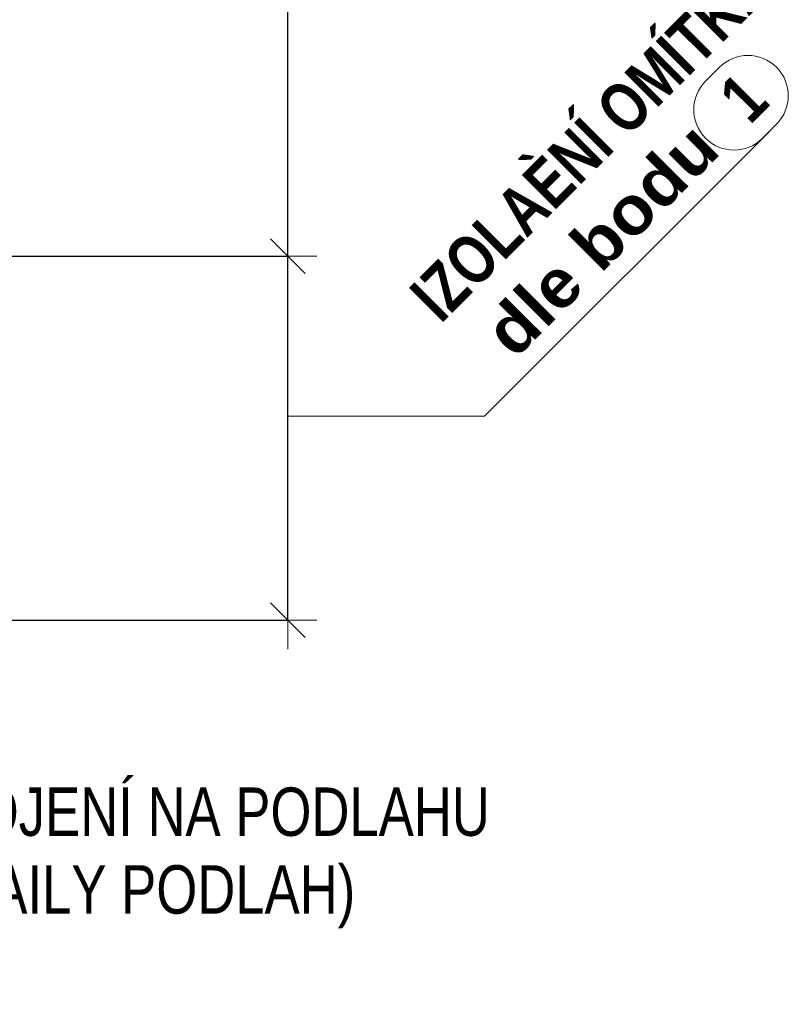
# Model space of a CAD drawing. Header units: millimetres. Extents: x -17177 to 48677, y -60985 to 11467.
# Tile 29 of 71: x -6656 to -5664, y -2641 to -1369. Entities that reach past the tile are written whole.
import ezdxf

# ---------------------------------------------------------------- set-up
doc = ezdxf.new("R2010")
doc.units = ezdxf.units.MM
doc.header["$PDMODE"] = 65
doc.layers.add('XR$3$INFUZE_1', color=7, linetype='Continuous', lineweight=25)
doc.styles.add('ARIALNARROW', font='ARIALN.TTF')
doc.dimstyles.new('DIMSTYLE_9', dxfattribs={"dimtxt": 62.5, "dimasz": 75, "dimexe": 0, "dimexo": 0, "dimgap": 31.25, "dimtad": 2, "dimdec": 0, "dimrnd": 5, "dimzin": 12, "dimdsep": 46, "dimtxsty": 'ARIALNARROW', "dimblk1": 'ALL_ML_STRICH', "dimblk2": 'ALL_ML_STRICH', "dimsah": 1, "dimcen": 0, "dimclrd": 6, "dimclre": 6, "dimclrt": 6, "dimadec": 0, "dimazin": 0, "dimtfac": 1, "dimtdec": 0, "dimtix": 1, "dimtmove": 2, "dimatfit": 3, "dimfxl": 0, "dimtzin": 0, "dimlwd": 0, "dimlwe": 18, "dimarcsym": 0})

# ---------------------------------------------------------------- blocks, each defined once
blk = doc.blocks.new('ALL_ML_STRICH')
at = {"color": 0, "linetype": 'ByBlock', "lineweight": -2}
for p, q in [((0, -0.5), (0, 0.5)), ((-0.3, -0.3), (0.3, 0.3)), ((-1, 0), (0.5, 0))]:
    blk.add_line(p, q, dxfattribs=at)
blk = doc.blocks.new('*D191')
at = {"layer": 'DEFPOINTS', "color": 6, "linetype": 'Continuous', "lineweight": 18}
for p in [(-7272.5, -1674.7), (-7022.5, -2144.7), (-6310.1, -2144.7)]:
    blk.add_point(p, dxfattribs=at)
at = {"layer": 'XR$3$INFUZE_1', "color": 6, "linetype": 'Continuous', "lineweight": -2}
for p, q in [((-6897.1, -1674.7), (-6310.1, -1674.7)), ((-6310.1, -2144.7), (-6310.1, -1674.7)), ((-6762.5, -2144.7), (-6310.1, -2144.7))]:
    blk.add_line(p, q, dxfattribs=at)
at = {"layer": 'XR$3$INFUZE_1', "color": 6, "linetype": 'Continuous', "lineweight": 18, "xscale": 75, "yscale": 75, "zscale": 75}
for p, rotation in [((-6310.1, -1674.7), 90), ((-6310.1, -2144.7), 270)]:
    blk.add_blockref('ALL_ML_STRICH', p, dxfattribs=dict(at, rotation=rotation))
blk = doc.blocks.new('*D192')
at = {"layer": 'DEFPOINTS', "color": 6, "linetype": 'Continuous', "lineweight": 18}
for p in [(-7302.5, -871.1), (-7272.5, -1674.7), (-6310.1, -1674.7)]:
    blk.add_point(p, dxfattribs=at)
at = {"layer": 'XR$3$INFUZE_1', "color": 6, "linetype": 'Continuous', "lineweight": -2}
for p, q in [((-6715.2, -871.1), (-6310.1, -871.1)), ((-6310.1, -1674.7), (-6310.1, -871.1)), ((-6897.1, -1674.7), (-6310.1, -1674.7))]:
    blk.add_line(p, q, dxfattribs=at)
at = {"layer": 'XR$3$INFUZE_1', "color": 6, "linetype": 'Continuous', "lineweight": 18, "xscale": 75, "yscale": 75, "zscale": 75}
for p, rotation in [((-6310.1, -871.1), 90), ((-6310.1, -1674.7), 270)]:
    blk.add_blockref('ALL_ML_STRICH', p, dxfattribs=dict(at, rotation=rotation))

msp = doc.modelspace()

# ---------------------------------------------------------------- linework, layer by layer
at = {"layer": 'XR$3$INFUZE_1', "color": 6, "linetype": 'Continuous', "lineweight": 13}
for p, q in [((-5752.8, -1430.6), (-5770.7, -1448.5)), ((-5679.1, -1504.3), (-5697.1, -1522.2)), ((-5688.3, -1513.5), (-6056, -1881.2)), ((-6056, -1881.2), (-6310.1, -1881.2))]:
    msp.add_line(p, q, dxfattribs=at)
for centre, start, end in [((-5716, -1467.4), 315, 135), ((-5733.9, -1485.4), 135, 315)]:
    msp.add_arc(centre, 52.1, start, end, dxfattribs=at)

# ---------------------------------------------------------------- texts
at = {"layer": 'XR$3$INFUZE_1', "color": 6, "linetype": 'Continuous', "lineweight": 13, "char_height": 62.5, "attachment_point": 7, "rotation": 45, "style": 'ARIALNARROW'}
for s, insert, width in [('\\W0.96;\\fArial Narrow|i0|b1|c0|p0;IZOLAÈNÍ OMÍTKA', (-6112.2, -1763.5), 625.558), ('\\W0.98;\\fArial Narrow|i0|b1|c0|p0;1', (-5713.3, -1506), 74.023), ('\\W1.27;\\fArial Narrow|i0|b1|c0|p0;dle bodu ', (-6016.5, -1809.3), 416.654)]:
    msp.add_mtext(s, dxfattribs=dict(at, insert=insert, width=width))
at = {"layer": 'XR$3$INFUZE_1', "color": 5, "linetype": 'Continuous', "lineweight": 13, "insert": (-6850.3, -2360.9), "char_height": 62.5, "width": 828.49, "attachment_point": 1, "line_spacing_factor": 0.963855, "style": 'ARIALNARROW'}
msp.add_mtext('\\W0.95;NAPOJENÍ NA PODLAHU\\P(DETAILY PODLAH)', dxfattribs=at)

# ---------------------------------------------------------------- dimensions: what is measured, and where the dimension line sits
at = {"layer": 'XR$3$INFUZE_1', "color": 6, "linetype": 'Continuous', "lineweight": 18}
for base, p1, p2, picture, middle in [((-6310.1, -871.1), (-6897.1, -1674.7), (-6715.2, -871.1), '*D192', (-6341.3, -1272.9)), ((-6310.1, -1674.7), (-6762.5, -2144.7), (-6897.1, -1674.7), '*D191', (-6341.3, -1909.7))]:
    dim = msp.add_linear_dim(base=base, p1=p1, p2=p2, angle=90, dimstyle='DIMSTYLE_9', override={"dimpost": '<>', "dimclrd": 6, "dimclre": 6, "dimclrt": 6, "dimlwd": 0, "dimlwe": 18}, dxfattribs=at)
    dim.commit()
    dim.dimension.update_dxf_attribs({"geometry": picture, "text_midpoint": middle, "dimtype": 160})

doc.saveas('drawing.dxf')
